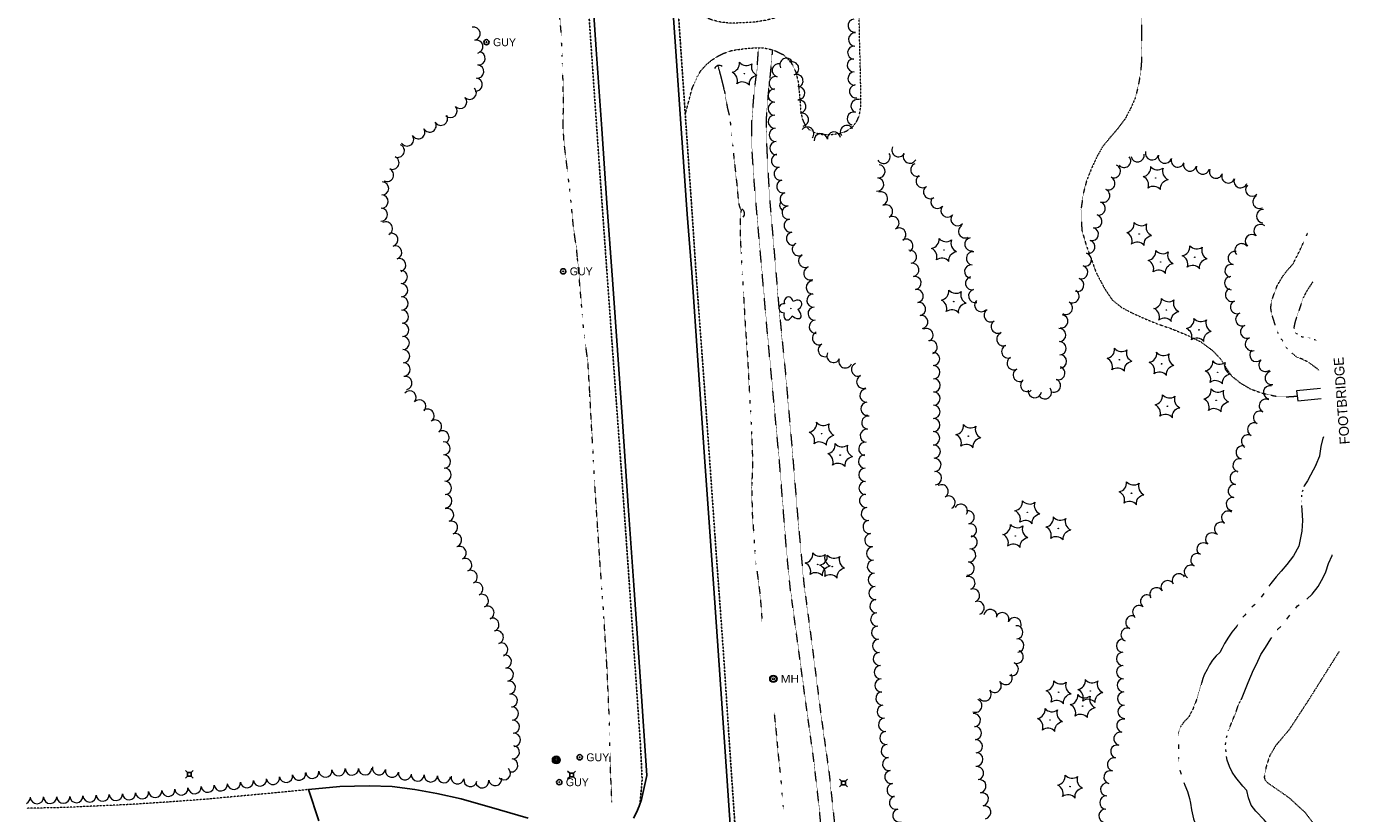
# Model space of a CAD drawing. Extents: x 386588 to 390135, y 96998 to 113606.
# Tile 66 of 92: x 388181 to 388983, y 105511 to 105988. Entities that reach past the tile are written whole.
import ezdxf
from ezdxf.enums import TextEntityAlignment as Align

# ---------------------------------------------------------------- set-up
doc = ezdxf.new("R2010")
doc.units = 0
doc.header["$MEASUREMENT"] = 0
for name, pattern in [('Wisdot3', [0.1875, 0.125, -0.0625]), ('Wisdot5', [0.1, 0.05, -0.05]), ('Wisdot6', [0.375, 0.125, -0.0625, 0.03125, -0.0625, 0.03125, -0.0625])]:
    doc.linetypes.add(name, pattern=pattern)
for name, color, linetype, lineweight in [('E_DRN', 40, 'Continuous', 15), ('E_DWY', 2, 'Wisdot3', 15), ('E_LAND_Vegetation', 3, 'Continuous', 15), ('E_MISCPROP', 30, 'Continuous', 15), ('E_MISCPROP_Railing', 30, 'Continuous', 15), ('E_PATH_Sidewalk', 2, 'Wisdot5', 15), ('E_RDWY', 21, 'Continuous', 25), ('E_RDWY_Gravel', 21, 'Wisdot3', 25), ('E_UTL_AG_Bold', 30, 'Continuous', 25), ('E_UTL_EGuyWire', 200, 'Continuous', 25), ('E_UTL_MH', 30, 'Continuous', 15), ('E_WTR', 4, 'Wisdot6', 15), ('E_WTR_Elevations', 4, 'Continuous', 15)]:
    doc.layers.add(name, color=color, linetype=linetype, lineweight=lineweight)
doc.styles.add('Style-dot_font5', font='dot_font5.shx')
doc.styles.add('Style-IGR_FONT_0', font='dot_font15.shx')

# ---------------------------------------------------------------- blocks, each defined once
blk = doc.blocks.new('CULV')
at = {"layer": 'E_DRN'}
blk.add_arc((0, 6.1), 6.15, 216.8699, 323.1301, dxfattribs=at)
blk = doc.blocks.new('GUY')
at = {"layer": 'E_UTL_EGuyWire'}
for radius in [4, 0.5]:
    blk.add_circle((0, 0), radius, dxfattribs=at)
at = {"layer": 'E_UTL_EGuyWire', "style": 'Style-dot_font5'}
blk.add_text('GUY', height=12, dxfattribs=at).set_placement((10, 0), align=Align.MIDDLE_LEFT)
blk = doc.blocks.new('MH')
at = {"layer": 'E_UTL_MH'}
for radius in [5, 4, 1.5]:
    blk.add_circle((0, 0), radius, dxfattribs=at)
at = {"layer": 'E_UTL_MH', "style": 'Style-dot_font5', "width": 1.111111}
blk.add_text('MH', height=10.8, dxfattribs=at).set_placement((10, 0), align=Align.MIDDLE_LEFT)
blk = doc.blocks.new('PED')
at = {"layer": 'E_UTL_AG_Bold'}
for p, q in [((-2.5, 2.5), (-5.3, 5.3)), ((2.5, 2.5), (5.3, 5.3)), ((-2.5, -2.5), (-5.3, -5.3)), ((2.5, -2.5), (5.3, -5.3))]:
    blk.add_line(p, q, dxfattribs=at)
at = {"layer": 'E_UTL_AG_Bold', "flags": 128}
blk.add_lwpolyline([(-2.5, -2.5), (2.5, -2.5), (2.5, 2.5), (-2.5, 2.5)], close=True, dxfattribs=at)
blk = doc.blocks.new('CTRE')
at = {"layer": 'E_LAND_Vegetation'}
blk.add_circle((0, 0), 0.223, dxfattribs=at)
for centre, start, end in [((-12, 9), 280.2067, 5.9716), ((-13.8, -5.9), 340.2113, 65.9762), ((1.8, 14.9), 220.2113, 305.9762), ((13.8, 5.9), 160.2113, 245.9762), ((-1.8, -14.9), 40.2113, 125.9762)]:
    blk.add_arc(centre, 7.87, start, end, dxfattribs=at)
at = {"layer": 'E_LAND_Vegetation', "extrusion": (0, 0, -1)}
blk.add_arc((-12, -9), 7.87, 354.0728, 79.7489, dxfattribs=at)
blk = doc.blocks.new('POLE')
at = {"layer": 'E_MISCPROP'}
for radius in [4.46, 3.35, 2.23, 1.12]:
    blk.add_circle((0, 0), radius, dxfattribs=at)
blk = doc.blocks.new('DTRE')
at = {"layer": 'E_LAND_Vegetation'}
blk.add_circle((-0.2, 0), 0.183, dxfattribs=at)
for centre, major_axis, ratio in [((-5.9, 0.2), (4.93, -0.12), 0.832022), ((-1.9, 5.3), (1.36, -4.98), 0.782863), ((4.1, 2.7), (-5.27, -2.93), 0.691916), ((-2.5, -5.2), (1.8, 4.86), 0.716896), ((3.5, -3.7), (-5.01, 4.58), 0.560249)]:
    blk.add_ellipse(centre, major_axis=major_axis, ratio=ratio, start_param=1.570796, end_param=4.712389, dxfattribs=at)

msp = doc.modelspace()

# ---------------------------------------------------------------- linework, layer by layer
at = {"layer": 'E_DWY', "flags": 128}
for points in [[(388580.76, 105934.38), (388584.86, 105950.17), (388588.03, 105957.4), (388590.34, 105961.22), (388593.57, 105964.69), (388596.92, 105967.51), (388600.39, 105969.68), (388603.72, 105971.43), (388608.69, 105973.2), (388612.98, 105973.87), (388617.86, 105974.49), (388623.72, 105974.92), (388628.31, 105974.79), (388632.7, 105973.91), (388635.96, 105972.79), (388640.26, 105970.68), (388644.7, 105966.2), (388646.07, 105963.9), (388647.66, 105960.48), (388649.17, 105954.52), (388649.57, 105950.53), (388650.25, 105943.29), (388650.83, 105936.29), (388651.67, 105931.84), (388653.65, 105927.62), (388655.83, 105925.29), (388659.55, 105923.31), (388663.95, 105922.34), (388669.35, 105922.34), (388674.3, 105922.96), (388678.31, 105924.35), (388682.01, 105926.7), (388684.67, 105930.21), (388686.32, 105933.99), (388687.15, 105939.36), (388687.17, 105945.75), (388687.13, 105951.96), (388686.88, 105963), (388686.48, 105979.26), (388686.22, 105991.68), (388685.81, 105999.84), (388685.42, 106004.97), (388684.27, 106009.24), (388682.51, 106012.57), (388680.4, 106015.06), (388677.36, 106016.68), (388673.45, 106017.76), (388669.33, 106018.16), (388664.35, 106017.95), (388660.24, 106016.88), (388656.91, 106015.21), (388653.8, 106012.32), (388651.41, 106008.58), (388649.28, 106004.52), (388647.88, 106001.9), (388645.27, 105999.05), (388642.56, 105996.51), (388638.92, 105994.49), (388634.76, 105992.85), (388629.68, 105991.56), (388623.28, 105990.53), (388617.41, 105990.09), (388610.47, 105989.84), (388606.38, 105989.92), (388602.17, 105990.49), (388597.44, 105991.6), (388592.08, 105993.57), (388587.69, 105995.92), (388584.09, 105998.49), (388579.84, 106002.57), (388575.59, 106010.01)], [(388352.42, 105525.36), (388340.56, 105524.14), (388316.77, 105521.9), (388292.16, 105519.6), (388267.99, 105517.8), (388243.91, 105516.24), (388203.44, 105514.4), (388181.55, 105513.93)]]:
    msp.add_lwpolyline(points, dxfattribs=at)
at = {"layer": 'E_LAND_Vegetation'}
for centre, radius, start, end in [((388683.42, 105988.31), 4.01, 96.45044, 276.43512), ((388452.41, 105983.43), 4, 282.31908, 102.30376), ((388683.74, 105979.96), 4.01, 86.19778, 266.18245), ((388454.11, 105975.61), 4, 282.31908, 102.30376), ((388683.21, 105971.97), 4.01, 86.19778, 266.18245), ((388455.5, 105968.46), 4, 263.70771, 83.69239), ((388642.13, 105964.57), 4.01, 27.18599, 207.17067), ((388645.52, 105962.35), 4.01, 289.19307, 109.17774), ((388682.93, 105964.24), 4.01, 93.44095, 273.42563), ((388454.62, 105960.51), 4, 263.70771, 83.69239), ((388635.61, 105953.44), 4.01, 76.84773, 256.83241), ((388637.43, 105961.24), 4.01, 76.84773, 256.83241), ((388648.15, 105954.78), 4.01, 289.19307, 109.17774), ((388683.41, 105956.24), 4.01, 93.44095, 273.42563), ((388450.09, 105947.6), 4, 223.47017, 43.45485), ((388453.74, 105952.56), 4, 263.70771, 83.69239), ((388634.94, 105946.01), 4.01, 90.38588, 270.37055), ((388649.18, 105947.48), 4.01, 273.4359, 93.42058), ((388684.28, 105948.47), 4.01, 98.51586, 278.50054), ((388444.28, 105942.1), 4, 223.47017, 43.45485), ((388634.99, 105937.99), 4.01, 90.38588, 270.37055), ((388649.84, 105939.2), 4.01, 281.56928, 101.55396), ((388685.22, 105939.63), 4.01, 73.00215, 252.98683), ((388432.66, 105931.88), 4, 210.69193, 30.6766), ((388438.48, 105936.6), 4, 223.47017, 43.45485), ((388635.06, 105930.09), 4.01, 93.43737, 273.42204), ((388651.45, 105931.35), 4.01, 281.56928, 101.55396), ((388682.88, 105931.97), 4.01, 73.00215, 252.98683), ((388418.91, 105923.72), 4, 210.69193, 30.6766), ((388425.78, 105927.8), 4, 210.69193, 30.6766), ((388635.54, 105922.09), 4.01, 93.43737, 273.42204), ((388654.7, 105922.88), 4.01, 319.90031, 139.88498), ((388678.77, 105923.82), 4.01, 32.69346, 212.67814), ((388412.11, 105919.33), 4, 213.36975, 33.35443), ((388636.02, 105914.09), 4.01, 93.43737, 273.42204), ((388662.94, 105918.91), 4.01, 7.33684, 187.32152), ((388670.89, 105919.93), 4.01, 7.33684, 187.32152), ((388406.49, 105912.49), 4, 245.83905, 65.82373), ((388636.96, 105906.45), 4.01, 101.44339, 281.42806), ((388700.96, 105908.82), 4.01, 210.73867, 30.72334), ((388709.96, 105912.84), 4.01, 150.70191, 330.68659), ((388716.95, 105908.92), 4.01, 150.70191, 330.68659), ((388854.96, 105909.73), 4.01, 191.20514, 11.18982), ((388863.76, 105910.93), 4.01, 165.00311, 344.98779), ((388871.51, 105908.86), 4.01, 165.00311, 344.98779), ((388399.94, 105897.89), 4, 245.83905, 65.82373), ((388403.22, 105905.19), 4, 245.83905, 65.82373), ((388638.55, 105898.6), 4.01, 101.44339, 281.42806), ((388697.93, 105900.02), 4.01, 264.14115, 84.12583), ((388721.47, 105900.95), 4.01, 113.3251, 293.30978), ((388840.59, 105900.06), 4.01, 245.537, 65.52168), ((388846.83, 105906.32), 4.01, 219.34669, 39.33137), ((388879.34, 105906.54), 4.01, 161.05873, 341.04341), ((388886.75, 105904.09), 4.01, 166.84871, 346.83339), ((388894.56, 105902.27), 4.01, 166.84871, 346.83339), ((388902.5, 105899.86), 4.01, 158.75997, 338.74464), ((388396.94, 105889.72), 4, 267.64648, 87.63115), ((388640.22, 105890.87), 4.01, 104.47638, 284.46106), ((388697.11, 105892.04), 4.01, 264.14115, 84.12583), ((388724.71, 105894.07), 4.01, 124.24049, 304.22517), ((388837.27, 105892.76), 4.01, 245.537, 65.52168), ((388909.98, 105896.95), 4.01, 158.75997, 338.74464), ((388917.45, 105894.04), 4.01, 158.75997, 338.74464), ((388396.61, 105881.73), 4, 267.64648, 87.63115), ((388642.22, 105883.11), 4.01, 104.47638, 284.46106), ((388699.46, 105883.52), 4.01, 288.59381, 108.57849), ((388729.22, 105887.44), 4.01, 124.24049, 304.22517), ((388834.14, 105885.3), 4.01, 247.49873, 67.48341), ((388924.47, 105888.9), 4.01, 136.69703, 316.68171), ((388396.28, 105873.74), 4, 267.64648, 87.63115), ((388643.46, 105874.95), 4.01, 97.42939, 277.41407), ((388702.47, 105875.7), 4.01, 298.99853, 118.98321), ((388733.57, 105881.42), 4.01, 139.67996, 319.66464), ((388739.68, 105876.23), 4.01, 139.67996, 319.66464), ((388831.45, 105877.47), 4.01, 254.78664, 74.77132), ((388928.87, 105881.45), 4.01, 118.21386, 298.19854), ((388399.29, 105865.39), 4, 296.79262, 116.7773), ((388644.63, 105867.13), 4.01, 100.39042, 280.3751), ((388706.35, 105868.68), 4.01, 298.99853, 118.98321), ((388745.8, 105871.03), 4.01, 139.67996, 319.66464), ((388829.35, 105869.73), 4.01, 254.78664, 74.77132), ((388931.06, 105872.88), 4.01, 87.42936, 267.41403), ((388402.57, 105858.49), 4, 287.28756, 107.27223), ((388646.08, 105859.25), 4.01, 100.39042, 280.3751), ((388710.5, 105861.68), 4.01, 302.28933, 122.27401), ((388750.38, 105863.62), 4.01, 119.51262, 299.4973), ((388827.24, 105861.99), 4.01, 254.78664, 74.77132), ((388924.26, 105857.79), 4.01, 49.37833, 229.36301), ((388929.48, 105863.87), 4.01, 49.37833, 229.36301), ((388404.94, 105850.86), 4, 287.28756, 107.27223), ((388649.63, 105852.82), 4.01, 118.68977, 298.67444), ((388714.78, 105854.9), 4.01, 302.28933, 122.27401), ((388754.18, 105855.8), 4.01, 99.14756, 279.13224), ((388825.15, 105854.24), 4.01, 255.00466, 74.98934), ((388918.01, 105852.18), 4.01, 38.31209, 218.29676), ((388407.32, 105843.22), 4, 287.28756, 107.27223), ((388653.47, 105845.79), 4.01, 118.68977, 298.67444), ((388717.04, 105848.22), 4.01, 279.72496, 99.70964), ((388755.17, 105847.26), 4.01, 82.12851, 262.11318), ((388823.04, 105846.52), 4.01, 254.51612, 74.5008), ((388913.84, 105847.46), 4.01, 76.1566, 256.14128), ((388408.31, 105835.93), 4, 271.60628, 91.59096), ((388656.64, 105838.18), 4.01, 112.36459, 292.34927), ((388718.39, 105840.31), 4.01, 279.72496, 99.70964), ((388754.07, 105839.31), 4.01, 82.12851, 262.11318), ((388820.85, 105838.88), 4.01, 252.62899, 72.61367), ((388911.92, 105839.67), 4.01, 76.1566, 256.14128), ((388408.53, 105827.94), 4, 271.60628, 91.59096), ((388657.99, 105829.67), 4.01, 93.43961, 273.42429), ((388719.74, 105832.4), 4.01, 279.72496, 99.70964), ((388754.62, 105832.23), 4.01, 103.56483, 283.54951), ((388818.45, 105831.22), 4.01, 252.62899, 72.61367), ((388911.66, 105832.3), 4.01, 92.19426, 272.17894), ((388408.75, 105819.94), 4, 271.60628, 91.59096), ((388658.47, 105821.73), 4.01, 95.00461, 274.98929), ((388721.1, 105824.5), 4.01, 279.72496, 99.70964), ((388756.5, 105824.43), 4.01, 103.56483, 283.54951), ((388760.22, 105818.96), 4.01, 134.74347, 314.72815), ((388815.5, 105824.29), 4.01, 240.58251, 60.56719), ((388912.24, 105825.11), 4.01, 112.68744, 292.67212), ((388915.33, 105817.71), 4.01, 112.68744, 292.67212), ((388408.98, 105811.95), 4, 271.60628, 91.59096), ((388659.17, 105813.75), 4.01, 95.00461, 274.98929), ((388722.46, 105816.59), 4.01, 279.78007, 99.76474), ((388765.96, 105812.73), 4.01, 121.93743, 301.92211), ((388808.76, 105809.14), 4.01, 260.34317, 80.32785), ((388811.55, 105817.3), 4.01, 240.58251, 60.56719), ((388918.43, 105810.31), 4.01, 112.68744, 292.67212), ((388409.22, 105803.94), 4, 271.9288, 91.91348), ((388659.86, 105805.76), 4.01, 95.00461, 274.98929), ((388723.82, 105808.68), 4.01, 279.78007, 99.76474), ((388770.2, 105805.92), 4.01, 121.93743, 301.92211), ((388921.4, 105802.81), 4.01, 111.46947, 291.45415), ((388409.48, 105795.95), 4, 271.77596, 91.76064), ((388661.86, 105798.91), 4.01, 115.64279, 295.62747), ((388727.01, 105800.73), 4.01, 296.92916, 116.91384), ((388729.57, 105793.46), 4.01, 288.45829, 108.44296), ((388773.59, 105798.26), 4.01, 111.58811, 291.57279), ((388807.44, 105800.81), 4.01, 271.91233, 91.89701), ((388924.28, 105795.26), 4.01, 109.82643, 289.8111), ((388409.73, 105787.96), 4, 271.77596, 91.76064), ((388665.33, 105791.69), 4.01, 115.64279, 295.62747), ((388670.59, 105788.14), 4.01, 153.45829, 333.44296), ((388730.99, 105786.3), 4.01, 271.23428, 91.21896), ((388776.54, 105790.8), 4.01, 111.58811, 291.57279), ((388807.71, 105792.79), 4.01, 271.91233, 91.89701), ((388926.98, 105788.69), 4.01, 132.99732, 312.982), ((388409.98, 105779.96), 4, 271.77596, 91.76064), ((388677.78, 105784.86), 4.01, 156.31603, 336.30071), ((388685.55, 105779.87), 4.01, 112.61623, 292.60091), ((388731.17, 105778.28), 4.01, 271.23428, 91.21896), ((388779.86, 105783.75), 4.01, 117.51415, 297.49883), ((388806.94, 105777.73), 4.01, 250.91451, 70.89919), ((388807.98, 105784.78), 4.01, 271.91233, 91.89701), ((388932.48, 105782.69), 4.01, 129.69589, 309.68057), ((388411.12, 105771.74), 4, 280.71489, 100.69957), ((388688.63, 105772.47), 4.01, 112.61623, 292.60091), ((388731.34, 105770.26), 4.01, 271.23428, 91.21896), ((388783.57, 105776.64), 4.01, 117.51415, 297.49883), ((388788.09, 105770.48), 4.01, 127.48546, 307.47014), ((388804.32, 105770.15), 4.01, 250.91451, 70.89919), ((388936.23, 105774.72), 4.01, 101.20422, 281.1889), ((388413.64, 105762.94), 4, 317.5837, 137.56838), ((388690.61, 105764.13), 4.01, 94.22244, 274.20712), ((388731.31, 105762.3), 4.01, 269.42395, 89.40863), ((388792.67, 105766.75), 4.01, 172.13018, 352.11486), ((388798.78, 105766.06), 4.01, 218.57191, 38.55659), ((388935.25, 105766.01), 4.01, 77.12306, 257.10774), ((388419.54, 105757.54), 4, 317.5837, 137.56838), ((388691.2, 105756.13), 4.01, 94.22244, 274.20712), ((388731.23, 105754.28), 4.01, 269.42395, 89.40863), ((388932.77, 105757.92), 4.01, 63.89977, 243.88444), ((388424.49, 105751.94), 4, 304.65436, 124.63904), ((388429.04, 105745.36), 4, 304.65436, 124.63904), ((388691.75, 105747.74), 4.01, 83.2841, 263.26878), ((388731.15, 105746.26), 4.01, 269.42395, 89.40863), ((388929.24, 105750.72), 4.01, 63.89977, 243.88444), ((388433.58, 105738.78), 4, 304.65436, 124.63904), ((388690.81, 105739.78), 4.01, 83.2841, 263.26878), ((388731.07, 105738.24), 4.01, 269.42395, 89.40863), ((388925.71, 105743.52), 4.01, 63.89977, 243.88444), ((388434.18, 105732.12), 4, 272.21946, 92.20414), ((388689.87, 105731.83), 4.01, 83.2841, 263.26878), ((388731.41, 105730.1), 4.01, 272.79368, 92.77836), ((388918.63, 105729.68), 4.01, 76.73887, 256.72355), ((388921.93, 105736.37), 4.01, 62.10572, 242.0904), ((388434.49, 105724.13), 4, 272.21946, 92.20414), ((388689.74, 105724.12), 4.01, 91.27536, 271.26004), ((388731.8, 105722.09), 4.01, 272.79368, 92.77836), ((388916.78, 105721.87), 4.01, 76.73887, 256.72355), ((388434.8, 105716.13), 4, 272.21946, 92.20414), ((388689.92, 105716.11), 4.01, 91.27536, 271.26004), ((388732.19, 105714.08), 4.01, 272.79368, 92.77836), ((388914.99, 105714.25), 4.01, 81.98004, 261.96471), ((388435.06, 105708.16), 4, 271.75245, 91.73713), ((388690.09, 105708.1), 4.01, 91.27536, 271.26004), ((388736.2, 105706.1), 4.01, 301.33351, 121.31819), ((388913.87, 105706.31), 4.01, 81.98004, 261.96471), ((388435.31, 105700.16), 4, 271.75245, 91.73713), ((388690.35, 105700.33), 4.01, 97.72676, 277.71143), ((388740.37, 105699.24), 4.01, 301.33351, 121.31819), ((388912.75, 105698.37), 4.01, 81.98004, 261.96471), ((388436.36, 105691.72), 4, 287.62843, 107.61311), ((388691.42, 105692.39), 4.01, 97.72676, 277.71143), ((388747.8, 105694.25), 4.01, 329.74993, 149.73461), ((388751.95, 105690.38), 4.01, 280.69236, 100.67704), ((388909.9, 105690.11), 4.01, 57.60297, 237.58765), ((388438.78, 105684.1), 4, 287.62843, 107.61311), ((388692.5, 105684.45), 4.01, 97.72676, 277.71143), ((388753.44, 105682.49), 4.01, 280.69236, 100.67704), ((388905.6, 105683.34), 4.01, 57.60297, 237.58765), ((388441.2, 105676.48), 4, 287.62843, 107.61311), ((388693.57, 105676.51), 4.01, 97.72676, 277.71143), ((388753.83, 105675.21), 4.01, 263.35632, 83.341), ((388900.22, 105676.98), 4.01, 49.12561, 229.11029), ((388443.97, 105668.71), 4, 294.80735, 114.79203), ((388694.66, 105668.41), 4.01, 93.4375, 273.42218), ((388752.9, 105667.24), 4.01, 263.35632, 83.341), ((388894.97, 105670.92), 4.01, 49.12561, 229.11029), ((388447.33, 105661.45), 4, 294.80735, 114.79203), ((388695.14, 105660.41), 4.01, 93.4375, 273.42218), ((388751.97, 105659.27), 4.01, 263.35632, 83.341), ((388887.25, 105657.34), 4.01, 60.53217, 240.51684), ((388891.2, 105664.33), 4.01, 60.53217, 240.51684), ((388450.68, 105654.19), 4, 294.80735, 114.79203), ((388695.62, 105652.41), 4.01, 93.4375, 273.42218), ((388752.42, 105650.48), 4.01, 290.27649, 110.26117), ((388880, 105652.08), 4.01, 31.38975, 211.37443), ((388454.04, 105646.93), 4, 294.80735, 114.79203), ((388696.1, 105644.41), 4.01, 93.4375, 273.42218), ((388755.2, 105642.96), 4.01, 290.27649, 110.26117), ((388866.42, 105643.62), 4.01, 32.49139, 212.47607), ((388873.19, 105647.93), 4.01, 32.49139, 212.47607), ((388457.43, 105639.67), 4, 295.09475, 115.07942), ((388460.82, 105632.43), 4, 295.09475, 115.07942), ((388696.62, 105636.43), 4.01, 93.83602, 273.8207), ((388757.98, 105635.43), 4.01, 290.27649, 110.26117), ((388855.99, 105632.82), 4.01, 53.75104, 233.73572), ((388860.74, 105639.29), 4.01, 53.75104, 233.73572), ((388463.83, 105625.25), 4, 289.3827, 109.36738), ((388697.16, 105628.44), 4.01, 93.83602, 273.8207), ((388765.68, 105630.55), 4.01, 350.19373, 170.17841), ((388772.94, 105628.54), 4.01, 337.87826, 157.86294), ((388780.37, 105625.52), 4.01, 337.87826, 157.86294), ((388851.83, 105626.64), 4.01, 68.47377, 248.45845), ((388466.48, 105617.71), 4, 289.3827, 109.36738), ((388697.69, 105620.44), 4.01, 93.83602, 273.8207), ((388781.51, 105620.65), 4.01, 274.24614, 94.23081), ((388848.89, 105619.18), 4.01, 68.47377, 248.45845), ((388469.13, 105610.16), 4, 289.3827, 109.36738), ((388698.23, 105612.44), 4.01, 93.83602, 273.8207), ((388782.1, 105612.65), 4.01, 274.24614, 94.23081), ((388846.12, 105612.5), 4.01, 90.3171, 270.30178), ((388471.4, 105602.93), 4, 278.632, 98.61668), ((388698.76, 105604.45), 4.01, 93.83602, 273.8207), ((388781.69, 105605.76), 4.01, 248.23329, 68.21797), ((388846.16, 105604.48), 4.01, 90.3171, 270.30178), ((388472.6, 105595.02), 4, 278.632, 98.61668), ((388699.24, 105596.44), 4.01, 93.43664, 273.42132), ((388778.72, 105598.32), 4.01, 248.23329, 68.21797), ((388846.24, 105596.53), 4.01, 92.26653, 272.25121), ((388473.8, 105587.11), 4, 278.632, 98.61668), ((388699.72, 105588.44), 4.01, 93.43664, 273.42132), ((388768.38, 105588.15), 4.01, 220.07266, 40.05734), ((388775.03, 105592.92), 4.01, 215.59268, 35.57736), ((388846.56, 105588.51), 4.01, 92.26653, 272.25121), ((388475, 105579.2), 4, 278.632, 98.61668), ((388700.23, 105580.53), 4.01, 95.82401, 275.80869), ((388762.24, 105582.99), 4.01, 220.07266, 40.05734), ((388846.83, 105580.47), 4.01, 91.52911, 271.51379), ((388475.67, 105571.41), 4, 274.06676, 94.05143), ((388701.04, 105572.56), 4.01, 95.82401, 275.80869), ((388756.64, 105576.15), 4.01, 248.98891, 68.97358), ((388847.04, 105572.45), 4.01, 91.52911, 271.51379), ((388476.23, 105563.43), 4, 274.06676, 94.05143), ((388701.86, 105564.58), 4.01, 95.82401, 275.80869), ((388755.74, 105567.39), 4.01, 277.52503, 97.50971), ((388846.34, 105564), 4.01, 77.32585, 257.31053), ((388476.8, 105555.45), 4, 274.06676, 94.05143), ((388702.67, 105556.61), 4.01, 95.82401, 275.80869), ((388756.44, 105559.56), 4.01, 273.43871, 93.42339), ((388844.58, 105556.17), 4.01, 77.32585, 257.31053), ((388476.25, 105547.92), 4, 262.75538, 82.74006), ((388703.48, 105548.64), 4.01, 95.82401, 275.80869), ((388756.91, 105551.58), 4.01, 272.48046, 92.46514), ((388842.64, 105548.34), 4.01, 75.91165, 255.89633), ((388475.24, 105539.98), 4, 262.75538, 82.74006), ((388704.38, 105540.81), 4.01, 99.48212, 279.4668), ((388757.26, 105543.57), 4.01, 272.48046, 92.46514), ((388840.69, 105540.56), 4.01, 75.91165, 255.89633), ((388330.78, 105532.35), 4, 189.21904, 9.20372), ((388338.68, 105533.63), 4, 189.21904, 9.20372), ((388346.57, 105534.91), 4, 189.21904, 9.20372), ((388354.62, 105536.05), 4, 185.58592, 5.5706), ((388362.58, 105536.83), 4, 185.58592, 5.5706), ((388370.54, 105537.61), 4, 185.58592, 5.5706), ((388378.68, 105538.03), 4, 181.14591, 1.13059), ((388386.68, 105538.18), 4, 181.14591, 1.13059), ((388395.11, 105538.24), 4, 168.99444, 348.97912), ((388402.96, 105536.72), 4, 168.99444, 348.97912), ((388410.81, 105535.19), 4, 168.99444, 348.97912), ((388418.5, 105534.41), 4, 176.2432, 356.22788), ((388426.48, 105533.89), 4, 176.2432, 356.22788), ((388434.46, 105533.36), 4, 176.2432, 356.22788), ((388442.68, 105532.62), 4, 168.90487, 348.88954), ((388465.53, 105531.66), 4, 189.38468, 9.36936), ((388470.79, 105535.19), 4, 225.70831, 45.69299), ((388705.7, 105532.91), 4.01, 99.48212, 279.4668), ((388757.69, 105535.27), 4.01, 280.35044, 100.33512), ((388838.58, 105532.77), 4.01, 74.65994, 254.64461), ((388259.39, 105524.44), 4, 185.22688, 5.21156), ((388267.36, 105525.17), 4, 185.22688, 5.21156), ((388275.29, 105525.96), 4, 185.99466, 5.97934), ((388283.24, 105526.79), 4, 185.99466, 5.97934), ((388291.2, 105527.62), 4, 185.99466, 5.97934), ((388299.15, 105528.46), 4, 185.99466, 5.97934), ((388307.05, 105529.4), 4, 187.07774, 7.06242), ((388314.99, 105530.39), 4, 187.07774, 7.06242), ((388322.93, 105531.37), 4, 187.07774, 7.06242), ((388450.53, 105531.08), 4, 168.90487, 348.88954), ((388457.64, 105530.35), 4, 189.38468, 9.36936), ((388707.02, 105525), 4.01, 99.48212, 279.4668), ((388759.13, 105527.38), 4.01, 280.35044, 100.33512), ((388836.57, 105525.44), 4.01, 86.04147, 266.02615), ((388179.69, 105520.6), 4, 294.31865, 1.00358), ((388187.68, 105520.74), 4, 181.0189, 1.00358), ((388195.68, 105520.88), 4, 181.0189, 1.00358), ((388203.68, 105521.02), 4, 181.0189, 1.00358), ((388211.59, 105521.35), 4, 183.03104, 3.01572), ((388219.58, 105521.77), 4, 183.03104, 3.01572), ((388227.57, 105522.19), 4, 183.03104, 3.01572), ((388235.55, 105522.61), 4, 183.03104, 3.01572), ((388243.54, 105523.03), 4, 183.03104, 3.01572), ((388251.43, 105523.71), 4, 185.22688, 5.21156), ((388708.52, 105517.34), 4.01, 104.74679, 284.73147), ((388760.57, 105519.49), 4.01, 280.35044, 100.33512), ((388836.02, 105517.43), 4.01, 86.04147, 266.02615), ((388710.56, 105509.59), 4.01, 104.74679, 284.73147), ((388762.01, 105511.6), 4.01, 280.35044, 100.33512), ((388835.46, 105509.43), 4.01, 86.04147, 266.02615)]:
    msp.add_arc(centre, radius, start, end, dxfattribs=at)
at = {"layer": 'E_MISCPROP_Railing', "flags": 128}
msp.add_lwpolyline([(388965.86, 105768.33), (388951.42, 105766.9), (388952.05, 105760.93), (388966.29, 105762.27)], dxfattribs=at)
at = {"layer": 'E_PATH_Sidewalk', "flags": 128}
for points in [[(388881.72, 106076.25), (388877.42, 106059.04), (388873.78, 106046.95), (388869.89, 106036.76), (388866.77, 106029.62), (388862.85, 106019.84), (388860.33, 106011.91), (388858.89, 106006.37), (388858, 106000.73), (388857.59, 105996.2), (388857.44, 105989.51), (388857.3, 105982.82), (388857.47, 105975.33), (388857.4, 105967.41), (388856.78, 105959.6), (388855.34, 105951.74), (388853.71, 105944.82), (388851.07, 105938.8), (388847.4, 105931.76), (388842.72, 105925.62), (388837.88, 105920.01), (388833.69, 105914.84), (388830.36, 105908.92), (388827.34, 105902.46), (388824.13, 105894.5), (388822.24, 105887.29), (388820.67, 105877.1), (388821.16, 105864.45), (388823.91, 105854.93), (388829.94, 105838.51), (388835.02, 105828.86), (388839.66, 105822.05), (388845.39, 105817.48), (388852.15, 105813.93), (388859.71, 105810.57), (388867.26, 105807.47), (388875.06, 105804.8), (388885.54, 105800.52), (388893.42, 105796.63), (388900.7, 105791.2), (388905.51, 105786.03), (388908.53, 105781.03), (388911.68, 105776.31), (388917.42, 105771.61), (388923.64, 105768.03), (388930.6, 105765.58), (388937.79, 105763.96), (388941.24, 105763.35), (388947.64, 105763.46), (388951.74, 105763.81)], [(388665.47, 105469.35), (388663.82, 105495.99), (388661.22, 105521.46), (388658.42, 105545.25), (388653.25, 105582.36), (388648.13, 105620.25), (388644.45, 105647.23), (388642.25, 105669.1), (388640.28, 105693.92), (388637.87, 105724.22), (388634.06, 105764.84), (388630.53, 105802.44), (388627.39, 105838.39), (388624.35, 105872.77), (388622.38, 105895.93), (388621.16, 105914.61), (388621.19, 105930.52), (388622.46, 105946.9), (388624.24, 105961.44), (388624.84, 105969.43), (388625.22, 105974.88)], [(388633.58, 105973.61), (388632.43, 105960.75), (388630.94, 105946.42), (388629.88, 105932.9), (388629.92, 105919.06), (388630.62, 105904.18), (388631.86, 105883.43), (388634.39, 105854.42), (388637.47, 105817.78), (388641.37, 105778.93), (388645.35, 105733.7), (388648.97, 105689.83), (388652.6, 105650.57), (388657.05, 105617.15), (388662.8, 105572.03), (388667.95, 105535.32), (388671.03, 105506.5), (388672.77, 105485.97), (388673.67, 105470.06)], [(388977.08, 105608.9), (388957.94, 105578.46), (388946.56, 105561.13), (388939.04, 105552.36), (388935.07, 105545.85), (388932.89, 105539.04), (388931.77, 105532.7), (388932.27, 105531.09), (388933.87, 105529.41), (388946.68, 105520.5), (388956.49, 105511.54), (388960.64, 105506.06), (388963.39, 105500.74)]]:
    msp.add_lwpolyline(points, dxfattribs=at)
at = {"layer": 'E_RDWY', "flags": 128}
for points in [[(388542.65, 106431.4), (388546.48, 106379.32), (388550.14, 106326.05), (388554.3, 106267.3), (388557.89, 106216.2), (388561.25, 106169.07), (388564.63, 106121.36), (388568.72, 106062.02), (388571.18, 106027.8), (388574.83, 105975.71), (388578.28, 105925.95), (388581.97, 105874.15), (388584.69, 105838.65), (388588.58, 105782.47), (388592.43, 105726.99), (388596.25, 105673.08), (388598.21, 105644.29), (388601.46, 105597.98), (388604.73, 105551.2), (388608.38, 105498.16), (388610.34, 105469.36)], [(388549.38, 105507.89), (388551.09, 105511.38), (388552.77, 105515.31), (388554.22, 105519.37), (388557.51, 105533.76), (388553.61, 105590.88), (388549.6, 105649.12), (388546.13, 105697.23), (388542.65, 105748.4), (388539.59, 105791.62), (388536.84, 105831.68), (388533.25, 105880.73), (388530.08, 105925.82), (388526.79, 105973.83), (388523.27, 106024.81)], [(388358.58, 105506.42), (388352.42, 105525.36), (388371.29, 105527.14), (388389.05, 105527.55), (388403.05, 105527.08), (388416.79, 105525.4), (388430.13, 105523.03), (388444.95, 105519.77), (388468.13, 105513.11), (388485.6, 105507.97)]]:
    msp.add_lwpolyline(points, dxfattribs=at)
at = {"layer": 'E_RDWY_Gravel', "flags": 128}
for points in [[(388545.78, 106431.94), (388551.24, 106353.62), (388557.61, 106265.86), (388562.49, 106194.25), (388567.6, 106123.65), (388572.53, 106054.16), (388576.43, 105997.86), (388580.81, 105933.72), (388585.05, 105872.69), (388587.28, 105838.34), (388591.66, 105779.13), (388595.96, 105719.1), (388599.57, 105667.65), (388603.78, 105610.14), (388607.67, 105551.14), (388611.27, 105497.81), (388613.37, 105469.52)], [(388553.36, 105516.97), (388554.6, 105531.42), (388553.64, 105551.42), (388550.71, 105594.41), (388546.88, 105649.42), (388542.8, 105707.77), (388539.27, 105755.94), (388533.81, 105831.27), (388528.66, 105903.45), (388523.83, 105973.41), (388520.33, 106024.87), (388515.9, 106087.01), (388512.03, 106141.9), (388509.47, 106179.75), (388504.95, 106240.48), (388501.83, 106288.61), (388496.69, 106355.81), (388491.54, 106429.98)]]:
    msp.add_lwpolyline(points, dxfattribs=at)
at = {"layer": 'E_WTR', "flags": 128}
for points in [[(388505.64, 105982.06), (388505.57, 105983.87), (388503.65, 106004.62), (388503.1, 106011.88)], [(388505.9, 105975.87), (388505.81, 105977.93)], [(388506.15, 105969.68), (388506.06, 105971.74)], [(388506.4, 105963.49), (388506.31, 105965.55)], [(388506.71, 105929.44), (388506.94, 105940.58), (388506.57, 105959.18), (388506.56, 105959.37)], [(388600.52, 105964.06), (388602.55, 105956.47), (388604.82, 105947.06), (388606.19, 105938.96), (388607.35, 105934.15)], [(388509.48, 105899.65), (388509.29, 105901.24), (388507.29, 105917.55), (388506.68, 105927.88), (388506.71, 105929.44)], [(388608.01, 105929.97), (388608.24, 105927.87)], [(388608.7, 105923.65), (388608.93, 105921.55)], [(388609.34, 105917.33), (388609.54, 105915.22)], [(388609.95, 105911.01), (388610.03, 105910.14), (388611.38, 105897.81), (388612.11, 105891.31), (388612.59, 105885.68), (388612.99, 105881.2), (388613.16, 105880.47)], [(388510.19, 105893.5), (388509.95, 105895.55)], [(388510.89, 105887.35), (388510.66, 105889.4)], [(388511.55, 105881.19), (388511.35, 105883.24)], [(388515.42, 105847.35), (388514.92, 105852.82), (388513.1, 105865.05), (388511.95, 105877.08)], [(388613.16, 105880.47), (388613.64, 105878.44), (388614.64, 105876.52), (388614.12, 105873.83), (388613.94, 105866.6), (388614.07, 105859.78), (388614.6, 105850.14)], [(388957.41, 105860.98), (388957.73, 105861.7), (388958.19, 105862.88)], [(388940.34, 105831.94), (388943.01, 105836.4), (388945.92, 105840.19), (388949.37, 105844.08), (388950.95, 105847.31), (388953.02, 105851.39), (388955.2, 105856.02), (388955.74, 105857.23)], [(388518.02, 105817.53), (388516.33, 105837.35), (388515.42, 105847.35)], [(388614.83, 105845.91), (388614.96, 105843.8)], [(388615.22, 105839.57), (388615.34, 105837.45)], [(388615.59, 105833.22), (388615.72, 105831.11)], [(388938.43, 105806.86), (388937.67, 105809.42), (388936.34, 105813.36), (388935.77, 105817.21), (388936.2, 105821.47), (388938.02, 105826.35), (388939.54, 105830.53), (388940.34, 105831.94)], [(388961.3, 105833.11), (388958.96, 105829.65), (388957.47, 105827.31), (388955.39, 105823.37)], [(388615.96, 105826.88), (388617.15, 105806.16), (388617.84, 105796.22)], [(388955.39, 105823.37), (388952.6, 105815.15), (388950.52, 105809.03), (388949.72, 105805.3), (388949.92, 105804.71)], [(388518.55, 105811.36), (388518.37, 105813.41)], [(388519.07, 105805.19), (388518.9, 105807.24)], [(388519.77, 105799.03), (388519.49, 105801.08)], [(388940.23, 105801.74), (388939.56, 105803.42)], [(388943, 105797.08), (388942.9, 105797.25), (388942.03, 105798.6)], [(388950.82, 105802.16), (388950.87, 105802.02), (388951.88, 105801.38)], [(388954.16, 105799.93), (388954.2, 105799.9), (388955.48, 105799.68)], [(388958.14, 105799.2), (388959.47, 105798.96)], [(388962.05, 105798.17), (388963.8, 105797.58)], [(388522.91, 105765.13), (388522.88, 105765.66), (388521.74, 105784.69), (388520.33, 105794.94)], [(388617.84, 105796.22), (388618.61, 105785.11), (388619.66, 105765.55)], [(388945.85, 105792.47), (388945.12, 105793.29), (388944.77, 105793.91)], [(388965.09, 105779.32), (388963.82, 105780.43), (388958.54, 105784.34), (388954.26, 105786.4), (388951.19, 105787.59), (388948.41, 105789.91)], [(388524.56, 105735.24), (388523.93, 105745.81), (388522.91, 105765.13)], [(388619.89, 105761.32), (388620, 105759.21)], [(388620.23, 105754.98), (388620.35, 105752.86)], [(388620.58, 105748.63), (388620.69, 105746.51)], [(388620.92, 105742.28), (388621.02, 105740.45), (388621.57, 105724.39), (388621.13, 105711.58)], [(388524.94, 105729.06), (388524.81, 105731.12)], [(388525.28, 105722.88), (388525.18, 105724.94)], [(388525.6, 105716.69), (388525.5, 105718.75)], [(388527.74, 105682.69), (388526.82, 105696.48), (388526.03, 105708.5), (388525.82, 105712.57)], [(388621.13, 105711.58), (388621, 105707.78), (388621.37, 105692.46), (388622.18, 105680.9)], [(388954.3, 105700.59), (388954.27, 105699.73), (388954.28, 105699.53)], [(388529.81, 105652.82), (388528.85, 105665.91), (388527.74, 105682.69)], [(388622.47, 105676.67), (388622.62, 105674.56)], [(388622.91, 105670.33), (388623.06, 105668.22)], [(388623.39, 105664), (388623.66, 105661.9)], [(388624.22, 105657.7), (388625.81, 105645.68), (388626.99, 105632.93), (388627.2, 105627.14)], [(388530.27, 105646.65), (388530.12, 105648.71)], [(388530.72, 105640.47), (388530.57, 105642.53)], [(388531.16, 105634.29), (388531.1, 105635.36), (388531.02, 105636.35)], [(388533.26, 105600.29), (388531.42, 105630.17)], [(388534.61, 105570.38), (388534.59, 105571.4), (388533.29, 105599.83), (388533.26, 105600.29)], [(388894.37, 105592.01), (388890.98, 105580.35), (388888.55, 105574.2), (388885.86, 105569.06), (388883.22, 105566.52), (388881.02, 105563.38), (388879.58, 105559), (388879.6, 105557.89)], [(388910.06, 105560.91), (388911.43, 105564.39), (388913.14, 105568.54), (388914.63, 105572.35), (388916.28, 105576.96), (388918.01, 105580.17)], [(388534.76, 105564.19), (388534.71, 105566.26)], [(388634.6, 105571.87), (388635.68, 105561.77), (388637.1, 105546.17), (388638.22, 105535.74)], [(388534.9, 105558), (388534.85, 105560.06)], [(388535.04, 105551.81), (388535, 105553.87)], [(388536.3, 105517.76), (388535.33, 105539.73), (388535.14, 105547.68)], [(388879.77, 105544.87), (388879.71, 105543.05), (388879.82, 105542.27)], [(388638.73, 105530.76), (388638.94, 105528.26)], [(388639.35, 105523.27), (388639.56, 105520.77)], [(388639.97, 105515.78), (388640.18, 105513.29)]]:
    msp.add_lwpolyline(points, dxfattribs=at)
at = {"layer": 'E_WTR_Elevations', "flags": 128}
for points in [[(388963.35, 105722.3), (388965.56, 105727.62), (388966.38, 105733.19), (388967.44, 105738.23), (388967.9, 105739.31)], [(388963.35, 105722.3), (388957.94, 105712.43), (388955.95, 105709.31), (388955.81, 105708.88)], [(388954.43, 105703.78), (388954.39, 105702.72)], [(388955.17, 105706.85), (388954.85, 105705.84)], [(388954.41, 105697.41), (388954.57, 105694.7), (388954.88, 105688.38), (388954.65, 105682.02)], [(388954.65, 105682.02), (388952.75, 105672.84), (388949.49, 105666.92), (388945.57, 105661.7), (388942.13, 105657.75), (388939.07, 105654.15), (388935.82, 105650.27), (388934.62, 105648.59)], [(388957.59, 105640.78), (388960.77, 105643.66), (388964.51, 105648.31), (388967.6, 105653.75), (388969.16, 105657.32), (388970.83, 105662.33), (388972.86, 105667.23), (388972.95, 105667.53)], [(388926.24, 105637.77), (388925.63, 105637.12), (388924.35, 105635.79)], [(388931.45, 105644.11), (388929.87, 105641.88)], [(388950.92, 105635.34), (388951.99, 105636.58), (388952.99, 105637.31)], [(388920.63, 105631.76), (388919.93, 105630.98), (388918.81, 105629.71)], [(388945.57, 105628.56), (388947.2, 105630.94)], [(388915.65, 105625.25), (388915.14, 105624.42), (388912.09, 105620.76), (388910.01, 105617.77), (388907.73, 105613.81), (388906.33, 105611), (388904.78, 105608.45), (388902.66, 105606.28), (388900.48, 105603.83), (388898.55, 105600.85), (388897.08, 105598.03), (388895.29, 105594.86), (388894.37, 105592.01)], [(388939.7, 105622.28), (388939.75, 105622.35), (388941.8, 105624.24)], [(388918.01, 105580.17), (388922.1, 105590.26), (388925.26, 105597.88), (388927.16, 105601.34), (388929.75, 105607.15), (388932.62, 105611.49), (388935.86, 105616.66), (388936.45, 105617.52)], [(388908.82, 105556.78), (388909.21, 105558.17)], [(388879.72, 105552.68), (388879.81, 105550.07)], [(388908.35, 105552.5), (388908.48, 105553.93)], [(388908.63, 105548.19), (388908.53, 105549.63)], [(388918.9, 105527.4), (388914.56, 105532.54), (388912.24, 105535.84), (388910.64, 105539.26), (388909.31, 105543.07), (388908.99, 105545.34)], [(388880.55, 105537.11), (388880.55, 105537.1), (388881.33, 105534.62)], [(388882.98, 105529.68), (388883.54, 105528.07), (388885.22, 105524.08), (388886.48, 105520), (388887.07, 105517.1), (388887.72, 105512.98), (388888.86, 105507.66), (388890.43, 105503.05), (388892.51, 105499.15), (388897.49, 105496.57)], [(388934.81, 105503.29), (388931.65, 105506.92), (388926.59, 105512.23), (388923.86, 105515.95), (388922.24, 105520.36), (388921.16, 105524.73), (388918.9, 105527.4)]]:
    msp.add_lwpolyline(points, dxfattribs=at)

# ---------------------------------------------------------------- block references
at = {"layer": 'E_DRN', "xscale": 0.5, "yscale": 0.5, "zscale": 0.5}
for p, rotation in [((388600.52, 105964.06), 195.561743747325), ((388616.68, 105874.83), 99.2357689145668), ((388638.03, 105878.67), 282.0990736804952)]:
    msp.add_blockref('CULV', p, dxfattribs=dict(at, rotation=rotation))
at = {"layer": 'E_LAND_Vegetation'}
for name, p, xscale, yscale, zscale in [('CTRE', (388616.65, 105959.17), 0.7108526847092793, 0.7108526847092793, 0.7108526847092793), ('CTRE', (388865.91, 105895.93), 0.7108526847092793, 0.7108526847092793, 0.7108526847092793), ('CTRE', (388855.94, 105862.05), 0.7108526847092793, 0.7108526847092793, 0.7108526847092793), ('CTRE', (388737.59, 105852.37), 0.7108526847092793, 0.7108526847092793, 0.7108526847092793), ('CTRE', (388889.65, 105847.98), 0.7108526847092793, 0.7108526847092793, 0.7108526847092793), ('CTRE', (388868.96, 105845.1), 0.7108526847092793, 0.7108526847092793, 0.7108526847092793), ('DTRE', (388644.84, 105816.88), 0.6769248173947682, 0.6769248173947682, 0.6769248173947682), ('CTRE', (388743.55, 105821.08), 0.7108526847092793, 0.7108526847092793, 0.7108526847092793), ('CTRE', (388872.47, 105815.99), 0.7108526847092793, 0.7108526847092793, 0.7108526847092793), ('CTRE', (388892.15, 105803.94), 0.7108526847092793, 0.7108526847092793, 0.7108526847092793), ('CTRE', (388844.01, 105785.78), 0.7108526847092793, 0.7108526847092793, 0.7108526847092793), ('CTRE', (388869.52, 105783.35), 0.7108526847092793, 0.7108526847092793, 0.7108526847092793), ('CTRE', (388903.52, 105778.16), 0.7108526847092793, 0.7108526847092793, 0.7108526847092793), ('CTRE', (388902.63, 105761.2), 0.7108526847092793, 0.7108526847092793, 0.7108526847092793), ('CTRE', (388873.1, 105757.65), 0.7108526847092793, 0.7108526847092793, 0.7108526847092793), ('CTRE', (388663.38, 105740.99), 0.7108526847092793, 0.7108526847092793, 0.7108526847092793), ('CTRE', (388752.4, 105739.51), 0.7108526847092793, 0.7108526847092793, 0.7108526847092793), ('CTRE', (388674.66, 105728.03), 0.7108526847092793, 0.7108526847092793, 0.7108526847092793), ('CTRE', (388851.31, 105704.93), 0.7108526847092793, 0.7108526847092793, 0.7108526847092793), ('CTRE', (388788.17, 105693.37), 0.7108526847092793, 0.7108526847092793, 0.7108526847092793), ('CTRE', (388780.85, 105679.02), 0.7108526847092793, 0.7108526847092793, 0.7108526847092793), ('CTRE', (388806.9, 105683.58), 0.7108526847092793, 0.7108526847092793, 0.7108526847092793), ('CTRE', (388661.04, 105661.74), 0.7108526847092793, 0.7108526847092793, 0.7108526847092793), ('CTRE', (388669.84, 105660.5), 0.7108526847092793, 0.7108526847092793, 0.7108526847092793), ('CTRE', (388807.12, 105584.3), 0.7108526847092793, 0.7108526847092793, 0.7108526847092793), ('CTRE', (388826.3, 105585.04), 0.7108526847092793, 0.7108526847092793, 0.7108526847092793), ('CTRE', (388821.67, 105575.9), 0.7108526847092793, 0.7108526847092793, 0.7108526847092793), ('CTRE', (388801.85, 105567.48), 0.7108526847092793, 0.7108526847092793, 0.7108526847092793), ('CTRE', (388814.09, 105527.16), 0.7108526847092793, 0.7108526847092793, 0.7108526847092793)]:
    msp.add_blockref(name, p, dxfattribs=dict(at, xscale=xscale, yscale=yscale, zscale=zscale))
at = {"layer": 'E_MISCPROP', "xscale": 0.5377037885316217, "yscale": 0.5377037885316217, "zscale": 0.5377037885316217}
msp.add_blockref('POLE', (388502.57, 105543.27), dxfattribs=at)
at = {"layer": 'E_UTL_AG_Bold', "xscale": 0.4503659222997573, "yscale": 0.4503659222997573, "zscale": 0.4503659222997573}
for p in [(388280.11, 105534.53), (388511.84, 105534.15), (388676.68, 105529.26)]:
    msp.add_blockref('PED', p, dxfattribs=at)
at = {"layer": 'E_UTL_EGuyWire', "xscale": 0.3999999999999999, "yscale": 0.3999999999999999, "zscale": 0.3999999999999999}
for p in [(388460.21, 105978.27), (388506.73, 105839.39), (388516.76, 105544.87), (388504.36, 105529.77)]:
    msp.add_blockref('GUY', p, dxfattribs=at)
at = {"layer": 'E_UTL_MH', "xscale": 0.4444444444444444, "yscale": 0.4444444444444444, "zscale": 0.4444444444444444}
msp.add_blockref('MH', (388634.16, 105592.43), dxfattribs=at)

# ---------------------------------------------------------------- texts
at = {"layer": 'E_MISCPROP_Railing', "style": 'Style-IGR_FONT_0', "oblique": 360}
msp.add_text('FOOTBRIDGE', height=6, rotation=94.17337, dxfattribs=at).set_placement((388978.72, 105761), align=Align.MIDDLE_CENTER)

doc.saveas('drawing.dxf')
